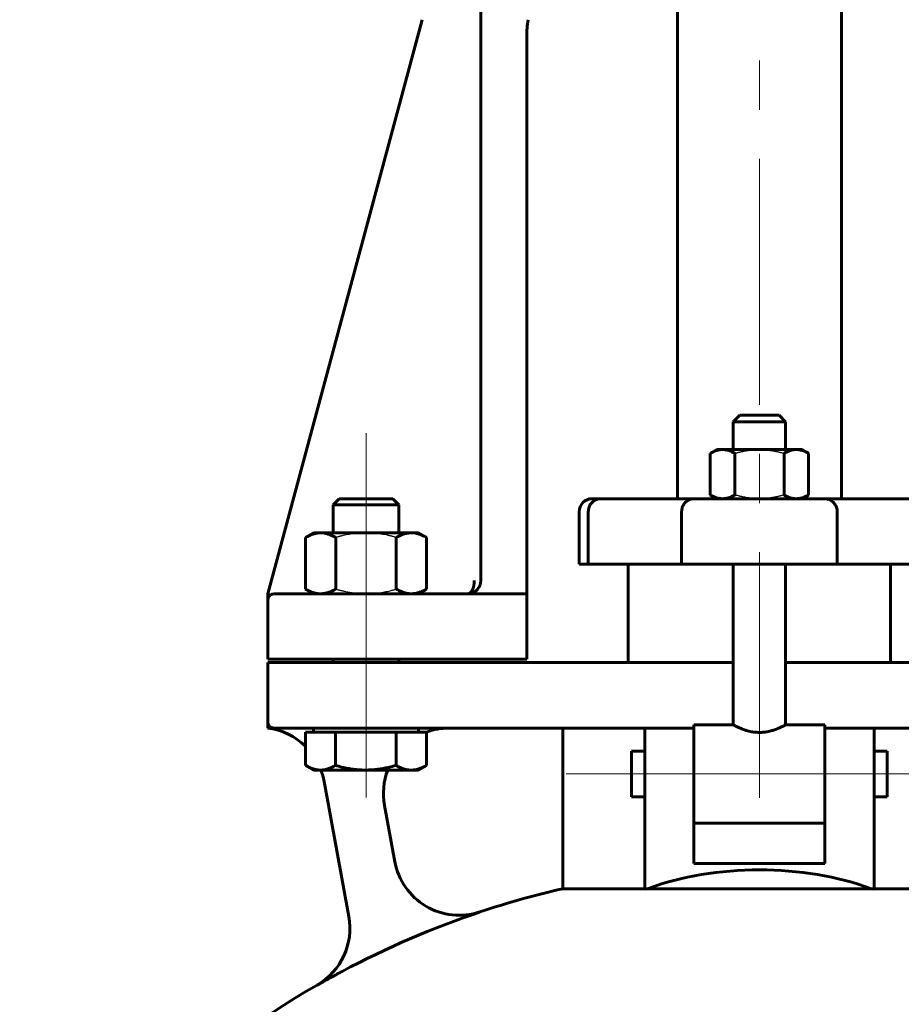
# Model space of a CAD drawing. Header units: millimetres. Extents: x 0 to 594, y -3 to 420.
# Tile 8 of 26: x 186 to 213, y 281 to 311. Entities that reach past the tile are written whole.
import ezdxf

# ---------------------------------------------------------------- set-up
doc = ezdxf.new("R2010")
doc.units = ezdxf.units.MM
for name, pattern in [('K5LT-1', [0]), ('K5LT_AXLED', [12, 7.5, -1.5, 1.5, -1.5]), ('K5LT_BASIC', [0])]:
    doc.linetypes.add(name, pattern=pattern)
doc.layers.add('Системный слой (1)', color=251, linetype='Continuous', true_color=0x6c6c6c)

# ---------------------------------------------------------------- blocks, each defined once
blk = doc.blocks.new('U1')
at = {"layer": 'Системный слой (1)', "color": 143, "linetype": 'K5LT_BASIC', "lineweight": 60, "true_color": 0x33acca}
for p, q in [((212.261, 288.502), (212.261, 287.802)), ((212.261, 287.802), (212.261, 287.102))]:
    blk.add_line(p, q, dxfattribs=at)
blk = doc.blocks.new('U5')
at = {"layer": 'Системный слой (1)', "color": 143, "linetype": 'K5LT_BASIC', "lineweight": 60, "true_color": 0x33acca}
for p, q in [((199.463, 293.302), (195.361, 293.302)), ((201.263, 293.302), (199.463, 293.302))]:
    blk.add_line(p, q, dxfattribs=at)
blk = doc.blocks.new('U6')
at = {"layer": 'Системный слой (1)', "color": 143, "linetype": 'K5LT_BASIC', "lineweight": 60, "true_color": 0x33acca}
for p, q in [((208.361, 298.752), (207.761, 298.752)), ((208.961, 298.752), (208.361, 298.752))]:
    blk.add_line(p, q, dxfattribs=at)
blk = doc.blocks.new('U7')
at = {"layer": 'Системный слой (1)', "color": 143, "linetype": 'K5LT_BASIC', "lineweight": 60, "true_color": 0x33acca}
for start, end in [(90.0002, 156.4581), (164.2867, 171.4488)]:
    blk.add_arc((193.561, 293.102), 0.2, start, end, dxfattribs=at)
blk = doc.blocks.new('U13')
at = {"layer": 'Системный слой (1)', "color": 143, "linetype": 'K5LT_BASIC', "lineweight": 60, "true_color": 0x33acca}
for p, q in [((204.461, 287.802), (204.461, 288.502)), ((204.461, 287.102), (204.461, 287.802))]:
    blk.add_line(p, q, dxfattribs=at)
blk = doc.blocks.new('U16')
at = {"layer": 'Системный слой (1)', "color": 143, "linetype": 'K5LT_BASIC', "lineweight": 60, "true_color": 0x33acca}
for start, end in [(102.8395, 108.4097), (119.982, 146.6923)]:
    blk.add_arc((208.361, 257.975), 27, start, end, dxfattribs=at)
blk = doc.blocks.new('U18')
at = {"layer": 'Системный слой (1)', "color": 143, "linetype": 'K5LT_BASIC', "lineweight": 60, "true_color": 0x33acca}
for p, q in [((207.561, 289.302), (206.361, 289.302)), ((210.361, 289.302), (209.161, 289.302))]:
    blk.add_line(p, q, dxfattribs=at)
blk = doc.blocks.new('U19')
at = {"layer": 'Системный слой (1)', "color": 143, "linetype": 'K5LT_BASIC', "lineweight": 60, "true_color": 0x33acca}
for start, end in [(45.6545, 82.9505), (10.3559, 20.636)]:
    blk.add_arc((193.115, 287.217), 2, start, end, dxfattribs=at)
blk = doc.blocks.new('U22')
at = {"layer": 'Системный слой (1)', "color": 143, "linetype": 'K5LT_BASIC', "lineweight": 60, "true_color": 0x33acca}
for start, end in [(90, 109.9501), (158.9004, 190.3559)]:
    blk.add_arc((198.89, 287.202), 2, start, end, dxfattribs=at)
blk = doc.blocks.new('U27')
at = {"layer": 'Системный слой (1)', "color": 143, "linetype": 'K5LT_BASIC', "lineweight": 60, "true_color": 0x33acca}
for p, q in [((207.561, 291.202), (203.361, 291.202)), ((213.361, 291.202), (209.161, 291.202))]:
    blk.add_line(p, q, dxfattribs=at)
blk = doc.blocks.new('U28')
at = {"layer": 'Системный слой (1)', "color": 143, "linetype": 'K5LT_BASIC', "lineweight": 60, "true_color": 0x33acca}
for p, q in [((194.513, 288.065), (194.52, 288.061)), ((194.52, 288.061), (194.678, 287.983)), ((194.678, 287.983), (194.826, 287.937)), ((194.826, 287.937), (194.97, 287.922))]:
    blk.add_line(p, q, dxfattribs=at)

msp = doc.modelspace()

# ---------------------------------------------------------------- linework, layer by layer
at = {"layer": 'Системный слой (1)', "color": 30, "linetype": 'K5LT_AXLED', "lineweight": 18, "true_color": 0xff8000}
for p, q in [((208.3609, 287.0709), (208.3609, 359.9844)), ((196.3609, 293.162), (196.3609, 298.202)), ((196.3609, 289.202), (196.3609, 293.302)), ((196.3609, 287.082), (196.3609, 291.202)), ((202.4609, 287.802), (206.8609, 287.802)), ((204.3609, 287.802), (212.3609, 287.802)), ((209.8609, 287.802), (214.2609, 287.802))]:
    msp.add_line(p, q, dxfattribs=at)
at = {"layer": 'Системный слой (1)', "color": 143, "linetype": 'K5LT_BASIC', "lineweight": 60, "true_color": 0x33acca}
for p, q in [((205.8609, 296.202), (205.8609, 357.9844)), ((210.8609, 296.202), (210.8609, 357.9844)), ((199.8633, 356.9106), (199.8633, 293.702)), ((198.0749, 310.8207), (193.3609, 293.302)), ((201.2633, 293.302), (201.2633, 310.302)), ((207.7609, 298.752), (207.5609, 298.552)), ((208.9609, 298.752), (209.1609, 298.552)), ((207.5609, 298.552), (208.3609, 298.552)), ((207.5609, 297.702), (207.5609, 298.552)), ((208.3609, 298.552), (209.1609, 298.552)), ((209.1609, 297.702), (209.1609, 298.552)), ((207.0609, 297.702), (206.8598, 297.5859)), ((206.8598, 297.5859), (206.8598, 296.3181)), ((207.2351, 297.702), (207.0609, 297.702)), ((208.3609, 297.702), (207.2351, 297.702)), ((207.6103, 297.5859), (207.6103, 296.3181)), ((209.4867, 297.702), (208.3609, 297.702)), ((209.1115, 297.5859), (209.1115, 296.3181)), ((209.6609, 297.702), (209.4867, 297.702)), ((209.6609, 297.702), (209.862, 297.5859)), ((209.862, 297.5859), (209.862, 296.3181)), ((207.0609, 296.202), (206.8598, 296.3181)), ((209.6609, 296.202), (209.862, 296.3181)), ((195.5449, 296.202), (195.3609, 296.018)), ((195.3609, 296.018), (196.8557, 296.018)), ((195.3609, 295.162), (195.3609, 296.018)), ((197.1769, 296.202), (195.5449, 296.202)), ((196.8557, 296.018), (197.3609, 296.018)), ((197.1769, 296.202), (197.3609, 296.018)), ((197.3609, 295.162), (197.3609, 296.018)), ((203.5182, 296.202), (203.2609, 296.202)), ((206.3654, 296.202), (203.5182, 296.202)), ((210.3564, 296.202), (206.3654, 296.202)), ((213.2036, 296.202), (210.3564, 296.202)), ((202.8609, 294.202), (202.8609, 295.802)), ((203.1411, 294.202), (203.1411, 295.802)), ((205.9883, 294.202), (205.9883, 295.802)), ((210.7335, 294.202), (210.7335, 295.802)), ((194.7609, 295.162), (194.5134, 295.0191)), ((194.7609, 295.162), (194.9753, 295.162)), ((194.9753, 295.162), (196.3609, 295.162)), ((196.3609, 295.162), (197.7465, 295.162)), ((197.7465, 295.162), (197.9609, 295.162)), ((197.9609, 295.162), (198.2084, 295.0191)), ((194.5134, 295.0191), (194.5134, 293.4449)), ((195.4371, 295.0191), (195.4371, 293.4449)), ((197.2847, 295.0191), (197.2847, 293.4449)), ((198.2084, 295.0191), (198.2084, 293.4449)), ((202.8609, 294.202), (203.1411, 294.202)), ((203.1411, 294.202), (205.9883, 294.202)), ((204.3609, 291.202), (204.3609, 294.202)), ((205.9883, 294.202), (210.7335, 294.202)), ((207.5609, 289.302), (207.5609, 294.202)), ((209.1609, 289.302), (209.1609, 294.202)), ((210.7335, 294.202), (213.5807, 294.202)), ((212.3609, 291.202), (212.3609, 294.202)), ((193.3609, 293.302), (193.3609, 293.2375)), ((195.3609, 293.302), (193.5609, 293.302)), ((194.7609, 293.302), (193.6756, 293.302)), ((194.7609, 293.302), (194.5134, 293.4449)), ((197.9609, 293.302), (198.2084, 293.4449)), ((201.2633, 293.102), (201.2633, 293.302)), ((193.3609, 293.2375), (193.3609, 293.102)), ((193.3609, 291.302), (193.3609, 293.102)), ((201.2633, 291.302), (201.2633, 293.102)), ((193.3609, 291.302), (195.3609, 291.302)), ((195.3609, 291.202), (193.3609, 291.202)), ((193.3609, 291.202), (193.3609, 289.402)), ((195.3609, 291.302), (201.2633, 291.302)), ((195.3609, 291.202), (195.3609, 291.302)), ((201.17, 291.202), (195.3609, 291.202)), ((197.3609, 291.202), (197.3609, 291.302)), ((201.3692, 291.202), (201.17, 291.202)), ((203.3609, 291.202), (201.3692, 291.202)), ((193.3609, 289.402), (193.3609, 289.202)), ((193.5609, 289.202), (195.3609, 289.202)), ((194.5134, 289.082), (194.9705, 289.082)), ((194.5134, 289.082), (194.5134, 288.0649)), ((194.7609, 289.082), (194.7609, 289.202)), ((194.9705, 289.082), (195.4276, 289.082)), ((195.3609, 289.202), (201.17, 289.202)), ((195.4276, 289.082), (196.3513, 289.082)), ((195.4276, 289.082), (195.4276, 288.0649)), ((196.3513, 289.082), (197.275, 289.082)), ((197.275, 289.082), (197.7417, 289.082)), ((197.275, 289.082), (197.275, 288.0649)), ((197.7417, 289.082), (198.2084, 289.082)), ((197.9609, 289.082), (197.9609, 289.202)), ((198.2084, 289.082), (198.2084, 288.0649)), ((201.17, 289.202), (203.3609, 289.202)), ((202.3609, 284.3003), (202.3609, 289.202)), ((203.3609, 289.202), (204.8609, 289.202)), ((204.8609, 286.5706), (204.8609, 289.202)), ((204.8609, 289.202), (206.3609, 289.202)), ((206.3609, 289.302), (206.3609, 286.3144)), ((210.3609, 286.3144), (210.3609, 289.302)), ((210.3609, 289.202), (211.8609, 289.202)), ((211.8609, 289.202), (213.3609, 289.202)), ((211.8609, 289.202), (211.8609, 286.5706)), ((204.4609, 288.502), (204.8609, 288.502)), ((211.8609, 288.502), (212.2609, 288.502)), ((194.7609, 287.922), (194.5195, 288.0614)), ((194.9705, 287.922), (194.7609, 287.922)), ((196.3513, 287.922), (194.9705, 287.922)), ((197.7417, 287.922), (196.3513, 287.922)), ((197.9609, 287.922), (197.7417, 287.922)), ((197.9609, 287.922), (198.2023, 288.0614)), ((198.2084, 288.0649), (198.2022, 288.0613)), ((195.0829, 287.5767), (195.837, 283.4497)), ((204.4609, 287.102), (204.8609, 287.102)), ((211.8609, 287.102), (212.2609, 287.102)), ((197.2365, 285.1233), (196.9223, 286.8425)), ((204.8609, 284.2914), (204.8609, 286.5706)), ((211.8609, 286.5706), (211.8609, 284.2914)), ((206.3609, 285.069), (206.3609, 286.3144)), ((210.3609, 286.302), (206.3609, 286.302)), ((210.3609, 286.3144), (210.3609, 285.069)), ((210.3609, 285.069), (206.3609, 285.069)), ((204.8609, 284.3003), (202.3609, 284.3003)), ((211.7702, 284.3003), (204.9516, 284.3003)), ((214.3609, 284.3003), (211.8609, 284.3003)), ((194.8682, 281.3623), (194.8691, 281.3574))]:
    msp.add_line(p, q, dxfattribs=at)
for centre, radius, start, end in [((204.2633, 310.302), 3, 170.04302, 180), ((203.2609, 295.802), 0.4, 90, 180), ((199.4633, 293.702), 0.4, 270, 0), ((199.4633, 293.702), 0.4, 270, 0), ((193.5609, 293.102), 0.2, 90, 180), ((193.5609, 289.402), 0.2, 180, 270), ((199.2024, 285.4912), 2, 190.3559, 288.40974), ((193.8688, 283.0946), 2, 299.98201, 10.3559), ((208.3609, 257.9754), 26.9909, 108.41247, 118.12828)]:
    msp.add_arc(centre, radius, start, end, dxfattribs=at)
for centre, major_axis, ratio, start_param, end_param in [((208.3609, 281.6298), (-6, 0), 0.5408702, 4.1080525, 5.3167254), ((208.3609, 276.2761), (-17.2077, 0), 0.4757414, -1.3713506, -1.36597), ((208.3609, 276.2761), (-17.2077, 0), 0.4757414, 4.5075626, 4.5129432)]:
    msp.add_ellipse(centre, major_axis=major_axis, ratio=ratio, start_param=start_param, end_param=end_param, dxfattribs=at)
for points, knots in [([(206.8598, 297.5859), (206.8928, 297.605), (206.9487, 297.634), (207.026, 297.6653), (207.0862, 297.6835), (207.1395, 297.6946), (207.187, 297.7006), (207.2189, 297.702), (207.2351, 297.702)], [0, 0, 0, 0, 2.2096925, 3.8076872, 5.42312, 6.5508409, 7.7387838, 9, 9, 9, 9]), ([(207.2351, 297.702), (207.2522, 297.702), (207.2857, 297.7005), (207.3354, 297.6938), (207.3902, 297.6818), (207.4505, 297.663), (207.5257, 297.6318), (207.5792, 297.6039), (207.6103, 297.5859)], [0, 0, 0, 0, 1.3358254, 2.5816854, 3.7426387, 5.3663643, 6.9201154, 9, 9, 9, 9]), ([(209.1115, 297.5859), (209.1445, 297.605), (209.2004, 297.634), (209.2777, 297.6653), (209.3379, 297.6835), (209.3912, 297.6946), (209.4387, 297.7006), (209.4705, 297.702), (209.4867, 297.702)], [0, 0, 0, 0, 2.2096925, 3.8076872, 5.42312, 6.5508409, 7.7387838, 9, 9, 9, 9]), ([(209.4867, 297.702), (209.5039, 297.702), (209.5374, 297.7005), (209.5871, 297.6938), (209.6418, 297.6818), (209.7022, 297.663), (209.7773, 297.6318), (209.8308, 297.6039), (209.862, 297.5859)], [0, 0, 0, 0, 1.3358254, 2.5816854, 3.7426387, 5.3663643, 6.9201154, 9, 9, 9, 9]), ([(207.2351, 296.202), (207.2179, 296.202), (207.1844, 296.2035), (207.1347, 296.2102), (207.08, 296.2222), (207.0196, 296.241), (206.9445, 296.2722), (206.8909, 296.3001), (206.8598, 296.3181)], [0, 0, 0, 0, 1.3358254, 2.5816854, 3.7426387, 5.3663643, 6.9201154, 9, 9, 9, 9]), ([(207.6103, 296.3181), (207.5773, 296.299), (207.5214, 296.27), (207.4441, 296.2387), (207.3839, 296.2206), (207.3306, 296.2095), (207.2831, 296.2034), (207.2513, 296.202), (207.2351, 296.202)], [0, 0, 0, 0, 2.2096925, 3.8076872, 5.42312, 6.5508409, 7.7387838, 9, 9, 9, 9]), ([(209.4867, 296.202), (209.4696, 296.202), (209.4361, 296.2035), (209.3864, 296.2102), (209.3316, 296.2222), (209.2713, 296.241), (209.1961, 296.2722), (209.1426, 296.3001), (209.1115, 296.3181)], [0, 0, 0, 0, 1.3358254, 2.5816854, 3.7426387, 5.3663643, 6.9201154, 9, 9, 9, 9]), ([(209.862, 296.3181), (209.829, 296.299), (209.773, 296.27), (209.6958, 296.2387), (209.6356, 296.2206), (209.5823, 296.2095), (209.5348, 296.2034), (209.5029, 296.202), (209.4867, 296.202)], [0, 0, 0, 0, 2.2096925, 3.8076872, 5.42312, 6.5508409, 7.7387838, 9, 9, 9, 9]), ([(203.5182, 296.202), (203.4952, 296.202), (203.4545, 296.1981), (203.3988, 296.1827), (203.3426, 296.1582), (203.2904, 296.1235), (203.2404, 296.0752), (203.2062, 296.0292), (203.1858, 295.9916), (203.1716, 295.9606), (203.1582, 295.9247), (203.1447, 295.8686), (203.1411, 295.826), (203.1411, 295.802)], [0, 0, 0, 0, 1.6306164, 2.887087, 4.069994, 5.9283431, 7.238446, 8.8430676, 9.8353692, 10.1343539, 11.1484149, 12.402487, 14, 14, 14, 14]), ([(206.3654, 296.202), (206.342, 296.202), (206.3029, 296.1981), (206.2498, 296.1838), (206.2071, 296.1661), (206.1594, 296.139), (206.112, 296.1012), (206.0725, 296.056), (206.0419, 296.0098), (206.018, 295.9617), (205.9982, 295.9009), (205.9896, 295.8471), (205.9883, 295.8127), (205.9883, 295.802)], [0, 0, 0, 0, 1.6636168, 2.7680108, 3.8802426, 4.9022034, 6.5994161, 8.072045, 9.0020144, 10.3700244, 11.69622, 13.2871956, 14, 14, 14, 14]), ([(210.3564, 296.202), (210.3798, 296.202), (210.4189, 296.1981), (210.472, 296.1838), (210.5147, 296.1661), (210.5624, 296.139), (210.6098, 296.1012), (210.6493, 296.056), (210.6799, 296.0098), (210.7038, 295.9617), (210.7236, 295.9009), (210.7322, 295.8471), (210.7335, 295.8127), (210.7335, 295.802)], [0, 0, 0, 0, 1.6636168, 2.7680108, 3.8802426, 4.9022034, 6.5994161, 8.072045, 9.0020144, 10.3700244, 11.69622, 13.2871956, 14, 14, 14, 14]), ([(194.9753, 295.162), (194.9542, 295.162), (194.9131, 295.1602), (194.852, 295.1519), (194.7936, 295.1392), (194.7284, 295.12), (194.6549, 295.092), (194.5802, 295.0564), (194.5327, 295.0303), (194.5134, 295.0191)], [0, 0, 0, 0, 1.4810033, 2.8626717, 4.1512844, 5.363168, 7.1127658, 8.8326823, 10, 10, 10, 10]), ([(195.4371, 295.0191), (195.4029, 295.0389), (195.3383, 295.073), (195.2493, 295.1108), (195.1701, 295.1363), (195.0944, 295.1531), (195.0307, 295.1607), (194.9899, 295.162), (194.9753, 295.162)], [0, 0, 0, 0, 1.8056861, 3.5183883, 5.1040191, 6.5175992, 8.1093693, 9, 9, 9, 9]), ([(197.7465, 295.162), (197.7255, 295.162), (197.6844, 295.1602), (197.6232, 295.1519), (197.5648, 295.1392), (197.4997, 295.12), (197.4262, 295.092), (197.3515, 295.0564), (197.304, 295.0303), (197.2847, 295.0191)], [0, 0, 0, 0, 1.4810033, 2.8626717, 4.1512844, 5.363168, 7.1127658, 8.8326823, 10, 10, 10, 10]), ([(198.2084, 295.0191), (198.1741, 295.0389), (198.1096, 295.073), (198.0206, 295.1108), (197.9413, 295.1363), (197.8657, 295.1531), (197.802, 295.1607), (197.7612, 295.162), (197.7465, 295.162)], [0, 0, 0, 0, 1.8056861, 3.5183883, 5.1040191, 6.5175992, 8.1093693, 9, 9, 9, 9]), ([(199.6633, 293.702), (199.6632, 293.6932), (199.663, 293.6792), (199.6622, 293.6593), (199.6606, 293.6348), (199.658, 293.6088), (199.6543, 293.5828), (199.6511, 293.5643), (199.647, 293.5435), (199.6419, 293.5216), (199.6355, 293.4983), (199.6288, 293.4771), (199.621, 293.4556), (199.6127, 293.4357), (199.6039, 293.4172), (199.595, 293.4008), (199.5854, 293.3851), (199.5752, 293.3705), (199.5646, 293.3571), (199.5543, 293.346), (199.5445, 293.3367), (199.5353, 293.329), (199.5259, 293.3223), (199.5166, 293.3166), (199.5075, 293.312), (199.4965, 293.3074), (199.4818, 293.3032), (199.4699, 293.302), (199.4633, 293.302)], [0, 0, 0, 0, 1.2247364, 1.9334491, 2.771087, 4.639996, 5.6066435, 6.5088898, 7.3466056, 8.6998946, 9.8600752, 11.0200647, 12.1800348, 13.5334069, 14.6073204, 15.7244598, 16.8844261, 18.0444739, 19.2044097, 20.3644609, 21.2773583, 22.201154, 23.1248248, 24.0376793, 24.8969559, 25.7130654, 27.1634072, 29, 29, 29, 29]), ([(199.8143, 293.5107), (199.8159, 293.5136), (199.8174, 293.5164), (199.8217, 293.5248), (199.8243, 293.5303), (199.8294, 293.5414), (199.8318, 293.5471), (199.8352, 293.5554), (199.8362, 293.558), (199.8377, 293.562), (199.8383, 293.5635), (199.8394, 293.5666), (199.84, 293.5682), (199.8414, 293.5723), (199.8423, 293.5748), (199.8431, 293.5772)], [0.6419555, 0.6419555, 0.6419555, 0.6419555, 1.9258666, 1.9258666, 4.3258666, 4.3258666, 6.7258666, 6.7258666, 7.8127505, 7.8127505, 8.4099462, 8.4099462, 9.0924328, 9.0924328, 10.0927711, 10.0927711, 10.0927711, 10.0927711]), ([(199.8176, 293.5169), (199.8192, 293.5199), (199.8207, 293.523), (199.8249, 293.5314), (199.8274, 293.5368), (199.8321, 293.5478), (199.8344, 293.5534), (199.8372, 293.5607), (199.8379, 293.5625), (199.8391, 293.5657), (199.8396, 293.5672), (199.8412, 293.5715), (199.8422, 293.5745), (199.8435, 293.5784), (199.8438, 293.5794), (199.8441, 293.5804)], [0.6956175, 0.6956175, 0.6956175, 0.6956175, 2.0868526, 2.0868526, 4.4868526, 4.4868526, 6.8868526, 6.8868526, 7.6454564, 7.6454564, 8.2582543, 8.2582543, 9.48385, 9.48385, 9.9030464, 9.9030464, 9.9030464, 9.9030464]), ([(194.5134, 293.4449), (194.5476, 293.4251), (194.6122, 293.391), (194.7012, 293.3532), (194.7804, 293.3278), (194.8561, 293.3109), (194.9198, 293.3033), (194.9606, 293.302), (194.9753, 293.302)], [0, 0, 0, 0, 1.8056861, 3.5183883, 5.1040191, 6.5175992, 8.1093693, 9, 9, 9, 9]), ([(194.9753, 293.302), (194.9963, 293.302), (195.0374, 293.3039), (195.0986, 293.3121), (195.157, 293.3248), (195.2221, 293.344), (195.2956, 293.372), (195.3703, 293.4076), (195.4178, 293.4337), (195.4371, 293.4449)], [0, 0, 0, 0, 1.4810033, 2.8626717, 4.1512844, 5.363168, 7.1127658, 8.8326823, 10, 10, 10, 10]), ([(197.2847, 293.4449), (197.3189, 293.4251), (197.3835, 293.391), (197.4725, 293.3532), (197.5517, 293.3278), (197.6274, 293.3109), (197.6911, 293.3033), (197.7319, 293.302), (197.7465, 293.302)], [0, 0, 0, 0, 1.8056861, 3.5183883, 5.1040191, 6.5175992, 8.1093693, 9, 9, 9, 9]), ([(197.7465, 293.302), (197.7676, 293.302), (197.8087, 293.3039), (197.8698, 293.3121), (197.9282, 293.3248), (197.9934, 293.344), (198.0669, 293.372), (198.1415, 293.4076), (198.189, 293.4337), (198.2084, 293.4449)], [0, 0, 0, 0, 1.4810033, 2.8626717, 4.1512844, 5.363168, 7.1127658, 8.8326823, 10, 10, 10, 10]), ([(199.4633, 293.302), (199.4681, 293.3021), (199.4729, 293.3021), (199.4863, 293.3026), (199.4948, 293.3032), (199.5118, 293.305), (199.5203, 293.3061), (199.5374, 293.3091), (199.5461, 293.3108), (199.5747, 293.3177), (199.5945, 293.3241), (199.6322, 293.3396), (199.6501, 293.3486), (199.6837, 293.3685), (199.6994, 293.3793), (199.7221, 293.3974), (199.7296, 293.4039), (199.7387, 293.4124), (199.7406, 293.4142), (199.7441, 293.4176), (199.7457, 293.4192), (199.7506, 293.424), (199.7537, 293.4273), (199.7584, 293.4323), (199.7599, 293.4339), (199.7614, 293.4356)], [0.0001117, 0.0001117, 0.0001117, 0.0001117, 0.8278289, 0.8278289, 2.2765296, 2.2765296, 3.7085521, 3.7085521, 5.1739309, 5.1739309, 8.5431213, 8.5431213, 11.6850958, 11.6850958, 14.6271237, 14.6271237, 16.1415775, 16.1415775, 16.5353442, 16.5353442, 16.8827487, 16.8827487, 17.5775575, 17.5775575, 17.9151947, 17.9151947, 17.9151947, 17.9151947]), ([(199.4633, 293.302), (199.4682, 293.3021), (199.4732, 293.3021), (199.4868, 293.3026), (199.4956, 293.3033), (199.5088, 293.3047), (199.5133, 293.3051), (199.5309, 293.3082), (199.5439, 293.3103), (199.5769, 293.3184), (199.5967, 293.3249), (199.6343, 293.3406), (199.6521, 293.3496), (199.6855, 293.3697), (199.7012, 293.3806), (199.7233, 293.3985), (199.7303, 293.4046), (199.7389, 293.4126), (199.7408, 293.4144), (199.7443, 293.4178), (199.7459, 293.4194), (199.7494, 293.4229), (199.7513, 293.4248), (199.7532, 293.4268)], [0.0001115, 0.0001115, 0.0001115, 0.0001115, 0.8284416, 0.8284416, 2.2782143, 2.2782143, 3.02188, 3.02188, 5.1777599, 5.1777599, 8.4624033, 8.4624033, 11.5279577, 11.5279577, 14.4012101, 14.4012101, 15.785466, 15.785466, 16.1700623, 16.1700623, 16.5093733, 16.5093733, 16.9095865, 16.9095865, 16.9095865, 16.9095865]), ([(209.1609, 289.302), (209.1609, 289.302), (209.1585, 289.3007), (209.1486, 289.2955), (209.1333, 289.2875), (209.1142, 289.2776), (209.0911, 289.2659), (209.0677, 289.2544), (209.0409, 289.2415), (209.0111, 289.2277), (208.9788, 289.2132), (208.9439, 289.1983), (208.9033, 289.1818), (208.8563, 289.1638), (208.7973, 289.1434), (208.738, 289.1253), (208.6703, 289.1074), (208.6029, 289.0931), (208.5314, 289.0818), (208.4672, 289.0747), (208.4048, 289.0712), (208.3553, 289.0706), (208.3061, 289.0717), (208.251, 289.075), (208.186, 289.0823), (208.113, 289.0941), (208.0376, 289.1106), (207.967, 289.1302), (207.9008, 289.1513), (207.8491, 289.1699), (207.801, 289.1888), (207.773, 289.2004), (207.7397, 289.2147), (207.7039, 289.2307), (207.6612, 289.2509), (207.6195, 289.2714), (207.5901, 289.2866), (207.57, 289.2971), (207.5622, 289.3013), (207.5609, 289.302), (207.5609, 289.302)], [0, 0, 0, 0, 1.3525384, 2.3671497, 3.3765936, 4.6953003, 5.3399233, 6.2976214, 7.2628484, 7.9264343, 8.9368617, 9.9355424, 10.5912108, 11.8553594, 13.0726268, 14.2025289, 15.2072083, 16.6984036, 17.652283, 18.765573, 19.8432994, 20.7091065, 21.224227, 22.2856276, 23.4068315, 24.4111512, 25.9189615, 27.2811679, 28.2440797, 29.7542171, 30.5343686, 31.5719059, 31.8265021, 33.0991176, 34.4781651, 35.7430386, 37.6355729, 38.7636505, 40.242411, 41, 41, 41, 41]), ([(194.9705, 287.922), (194.9913, 287.922), (195.032, 287.9238), (195.0925, 287.9321), (195.1503, 287.9448), (195.2148, 287.964), (195.2875, 287.992), (195.3614, 288.0276), (195.4084, 288.0537), (195.4276, 288.0649)], [0, 0, 0, 0, 1.4810033, 2.8626717, 4.1512844, 5.363168, 7.1127658, 8.8326823, 10, 10, 10, 10]), ([(195.4276, 288.0649), (195.4961, 288.0451), (195.6253, 288.011), (195.8032, 287.9732), (195.9617, 287.9477), (196.113, 287.9309), (196.2404, 287.9233), (196.3219, 287.922), (196.3513, 287.922)], [0, 0, 0, 0, 1.8056861, 3.5183883, 5.1040191, 6.5175992, 8.1093693, 9, 9, 9, 9]), ([(196.3513, 287.922), (196.3934, 287.922), (196.4757, 287.9238), (196.5979, 287.9321), (196.7147, 287.9448), (196.8451, 287.964), (196.992, 287.992), (197.1413, 288.0276), (197.2363, 288.0537), (197.275, 288.0649)], [0, 0, 0, 0, 1.4810033, 2.8626717, 4.1512844, 5.363168, 7.1127658, 8.8326823, 10, 10, 10, 10]), ([(197.275, 288.0649), (197.3097, 288.0451), (197.3749, 288.011), (197.4648, 287.9732), (197.5449, 287.9477), (197.6213, 287.9309), (197.6857, 287.9233), (197.7269, 287.922), (197.7417, 287.922)], [0, 0, 0, 0, 1.8056861, 3.5183883, 5.1040191, 6.5175992, 8.1093693, 9, 9, 9, 9]), ([(197.7417, 287.922), (197.763, 287.922), (197.8045, 287.9238), (197.8663, 287.9321), (197.9253, 287.9448), (197.9912, 287.964), (198.0654, 287.992), (198.1408, 288.0276), (198.1888, 288.0537), (198.2084, 288.0649)], [0, 0, 0, 0, 1.4810033, 2.8626717, 4.1512844, 5.363168, 7.1127658, 8.8326823, 10, 10, 10, 10]), ([(195.6361, 281.7785), (195.6134, 281.7661), (195.5826, 281.7497), (195.5438, 281.729), (195.5194, 281.716), (195.4854, 281.6978), (195.4504, 281.6789), (195.4146, 281.6595), (195.3868, 281.6445), (195.3584, 281.6292), (195.3298, 281.6136), (195.3008, 281.5978), (195.2717, 281.582), (195.2426, 281.5661), (195.2136, 281.5502), (195.1853, 281.5345), (195.1321, 281.5052), (195.074, 281.4728), (195.0129, 281.4386), (194.9787, 281.4194), (194.9298, 281.3918), (194.8957, 281.3725), (194.8691, 281.3574)], [0, 0, 0, 0, 1.9215983, 2.5885876, 3.2651168, 3.9725543, 5.461984, 6.2325826, 7.0273437, 7.8351891, 8.6624857, 9.495386, 10.3371429, 11.1849153, 12.0327789, 12.8723271, 13.6827939, 16.7388112, 18.126837, 19.4319175, 20.0535106, 23, 23, 23, 23])]:
    msp.add_open_spline(points, degree=3, knots=knots, dxfattribs=at)
at = {"layer": 'Системный слой (1)', "color": 7, "linetype": 'K5LT-1'}
for points, knots in [([(207.6103, 297.5859), (207.6244, 297.59), (207.6528, 297.598), (207.6956, 297.6095), (207.7373, 297.6202), (207.7782, 297.6302), (207.8186, 297.6394), (207.8585, 297.648), (207.8979, 297.6559), (207.9384, 297.6635), (207.9801, 297.6706), (208.023, 297.6772), (208.0654, 297.683), (208.1149, 297.6889), (208.1712, 297.6943), (208.2343, 297.6987), (208.287, 297.701), (208.3291, 297.7019), (208.3503, 297.702), (208.3609, 297.702)], [0, 0, 0, 0, 0.01978141, 0.03956283, 0.05934424, 0.07912566, 0.09890707, 0.11868849, 0.1384699, 0.15825131, 0.18040459, 0.20255787, 0.22471115, 0.24686442, 0.28032615, 0.31378787, 0.34724959, 0.36398046, 0.38071132, 0.38071132, 0.38071132, 0.38071132]), ([(208.3609, 297.702), (208.3746, 297.702), (208.4018, 297.7018), (208.4424, 297.7007), (208.4829, 297.6988), (208.5235, 297.6963), (208.5642, 297.693), (208.6185, 297.6877), (208.6725, 297.681), (208.7264, 297.673), (208.7659, 297.6665), (208.8058, 297.6594), (208.8454, 297.6517), (208.8846, 297.6435), (208.9235, 297.6348), (208.9629, 297.6255), (209.0072, 297.6145), (209.0565, 297.6015), (209.093, 297.5912), (209.1115, 297.5859)], [0.38071132, 0.38071132, 0.38071132, 0.38071132, 0.40221532, 0.42371932, 0.44522333, 0.46672733, 0.48823133, 0.50973533, 0.55274334, 0.57309388, 0.59344441, 0.61379495, 0.63414549, 0.65332754, 0.6725096, 0.69169166, 0.71087372, 0.73614818, 0.76142263, 0.76142263, 0.76142263, 0.76142263]), ([(208.3609, 296.202), (208.3472, 296.202), (208.32, 296.2023), (208.2794, 296.2034), (208.2389, 296.2052), (208.1983, 296.2077), (208.1576, 296.211), (208.1033, 296.2163), (208.0493, 296.223), (207.9954, 296.231), (207.9559, 296.2375), (207.916, 296.2446), (207.8764, 296.2523), (207.8372, 296.2605), (207.7983, 296.2692), (207.7589, 296.2785), (207.7146, 296.2895), (207.6653, 296.3025), (207.6288, 296.3128), (207.6103, 296.3181)], [0.38071132, 0.38071132, 0.38071132, 0.38071132, 0.40221532, 0.42371932, 0.44522333, 0.46672733, 0.48823133, 0.50973533, 0.55274334, 0.57309388, 0.59344441, 0.61379495, 0.63414549, 0.65332754, 0.6725096, 0.69169166, 0.71087372, 0.73614818, 0.76142263, 0.76142263, 0.76142263, 0.76142263]), ([(209.1115, 296.3181), (209.0974, 296.3141), (209.0689, 296.306), (209.0262, 296.2945), (208.9845, 296.2838), (208.9436, 296.2739), (208.9032, 296.2646), (208.8633, 296.256), (208.8239, 296.2481), (208.7834, 296.2405), (208.7417, 296.2334), (208.6988, 296.2268), (208.6564, 296.221), (208.6069, 296.2151), (208.5506, 296.2097), (208.4875, 296.2053), (208.4348, 296.203), (208.3926, 296.2022), (208.3715, 296.202), (208.3609, 296.202)], [0, 0, 0, 0, 0.01978141, 0.03956283, 0.05934424, 0.07912566, 0.09890707, 0.11868849, 0.1384699, 0.15825131, 0.18040459, 0.20255787, 0.22471115, 0.24686442, 0.28032615, 0.31378787, 0.34724959, 0.36398046, 0.38071132, 0.38071132, 0.38071132, 0.38071132]), ([(196.3609, 295.162), (196.3441, 295.162), (196.3106, 295.1617), (196.261, 295.1604), (196.2197, 295.1585), (196.1867, 295.1566), (196.1551, 295.1545), (196.1168, 295.1514), (196.0717, 295.1472), (196.0264, 295.1422), (195.9657, 295.1345), (195.8892, 295.1232), (195.7988, 295.1071), (195.7096, 295.0888), (195.6213, 295.0684), (195.546, 295.0493), (195.4841, 295.0325), (195.4529, 295.0236), (195.4371, 295.0191)], [0.46856778, 0.46856778, 0.46856778, 0.46856778, 0.49489262, 0.52121747, 0.54754232, 0.56070474, 0.57386717, 0.59768137, 0.62149557, 0.64530977, 0.66912398, 0.71675238, 0.76438079, 0.80756948, 0.85075817, 0.89394686, 0.9155412, 0.93713555, 0.93713555, 0.93713555, 0.93713555]), ([(197.2847, 295.0191), (197.2694, 295.0235), (197.2387, 295.0322), (197.1924, 295.0448), (197.1472, 295.0566), (197.1027, 295.0676), (197.0588, 295.078), (197.0008, 295.0911), (196.943, 295.103), (196.8849, 295.1138), (196.8404, 295.1215), (196.7962, 295.1285), (196.7377, 295.137), (196.6652, 295.1459), (196.5894, 295.1529), (196.5244, 295.1574), (196.47, 295.16), (196.4156, 295.1616), (196.3792, 295.162), (196.3609, 295.162)], [0, 0, 0, 0, 0.02136, 0.04272, 0.06408, 0.08544, 0.1068, 0.12816, 0.17088, 0.19367779, 0.21647559, 0.23927338, 0.26207118, 0.30766677, 0.35326236, 0.38208871, 0.41091507, 0.43974142, 0.46856778, 0.46856778, 0.46856778, 0.46856778]), ([(195.4371, 293.4449), (195.4524, 293.4405), (195.4831, 293.4318), (195.5294, 293.4192), (195.5746, 293.4074), (195.6191, 293.3964), (195.663, 293.386), (195.721, 293.3729), (195.7788, 293.361), (195.8369, 293.3502), (195.8814, 293.3425), (195.9256, 293.3355), (195.9841, 293.327), (196.0566, 293.3181), (196.1324, 293.3111), (196.1974, 293.3066), (196.2518, 293.304), (196.3062, 293.3024), (196.3426, 293.302), (196.3609, 293.302)], [0, 0, 0, 0, 0.02136, 0.04272, 0.06408, 0.08544, 0.1068, 0.12816, 0.17088, 0.19367779, 0.21647559, 0.23927338, 0.26207118, 0.30766677, 0.35326236, 0.38208871, 0.41091507, 0.43974142, 0.46856778, 0.46856778, 0.46856778, 0.46856778]), ([(196.3609, 293.302), (196.3777, 293.302), (196.4112, 293.3023), (196.4608, 293.3037), (196.5021, 293.3055), (196.5351, 293.3074), (196.5667, 293.3095), (196.605, 293.3126), (196.6501, 293.3169), (196.6954, 293.3219), (196.7561, 293.3295), (196.8326, 293.3409), (196.923, 293.357), (197.0122, 293.3753), (197.1005, 293.3956), (197.1758, 293.4147), (197.2377, 293.4315), (197.2689, 293.4404), (197.2847, 293.4449)], [0.46856778, 0.46856778, 0.46856778, 0.46856778, 0.49489262, 0.52121747, 0.54754232, 0.56070474, 0.57386717, 0.59768137, 0.62149557, 0.64530977, 0.66912398, 0.71675238, 0.76438079, 0.80756948, 0.85075817, 0.89394686, 0.9155412, 0.93713555, 0.93713555, 0.93713555, 0.93713555]), ([(197.2365, 285.1233), (197.2419, 285.0937), (197.2541, 285.0347), (197.2728, 284.9609), (197.2901, 284.9014), (197.3042, 284.857), (197.3194, 284.8126), (197.3509, 284.7272), (197.3875, 284.6431), (197.4273, 284.564), (197.4549, 284.5119), (197.4878, 284.4546), (197.5209, 284.4018), (197.5469, 284.3625), (197.569, 284.3304), (197.5921, 284.2983), (197.6248, 284.2547), (197.6598, 284.2109), (197.6971, 284.1672), (197.7543, 284.1031), (197.816, 284.041), (197.8794, 283.9838), (197.9225, 283.9465), (197.9708, 283.9073), (198.0234, 283.8677), (198.0618, 283.8404), (198.092, 283.82), (198.1217, 283.8003), (198.1753, 283.7665), (198.239, 283.7299), (198.3049, 283.6956), (198.3633, 283.6671), (198.4329, 283.6362), (198.5002, 283.6098), (198.5538, 283.5907), (198.6079, 283.5728), (198.6676, 283.5551), (198.7313, 283.5386), (198.7766, 283.5283), (198.8112, 283.5211), (198.844, 283.5148), (198.8858, 283.5075), (198.937, 283.4999), (198.9916, 283.4932), (199.0399, 283.4888), (199.0809, 283.4859), (199.1299, 283.4833), (199.1981, 283.4816), (199.2705, 283.4829), (199.3272, 283.4858), (199.3839, 283.4899), (199.4456, 283.4964), (199.5108, 283.5056), (199.5588, 283.5137), (199.5989, 283.5215), (199.6433, 283.5308), (199.6994, 283.5441), (199.7674, 283.5627), (199.8129, 283.577), (199.8357, 283.5845)], [1.4811705, 1.4811705, 1.4811705, 1.4811705, 1.5252005, 1.5692305, 1.5907288, 1.6122271, 1.6337253, 1.6552236, 1.7381312, 1.7588581, 1.779585, 1.8210388, 1.8534118, 1.8723401, 1.8912683, 1.9101966, 1.9291249, 1.9688333, 1.9886875, 2.0085417, 2.0879584, 2.1078126, 2.1276668, 2.1673752, 2.1955627, 2.2237502, 2.2368426, 2.2499351, 2.27612, 2.3284899, 2.3536828, 2.3788758, 2.4185829, 2.4582901, 2.4781437, 2.4979972, 2.5377044, 2.5658604, 2.5940163, 2.6063067, 2.6185971, 2.6431779, 2.6677587, 2.6923395, 2.7207383, 2.7349377, 2.7491371, 2.7888429, 2.8285487, 2.8484016, 2.8682545, 2.9079603, 2.935833, 2.9637057, 2.9802707, 2.9968356, 3.0299656, 3.0630956, 3.0962256, 3.0962256, 3.0962256, 3.0962256])]:
    msp.add_open_spline(points, degree=3, knots=knots, dxfattribs=at)

# ---------------------------------------------------------------- block references
at = {"layer": 'Системный слой (1)'}
for name in ['U6', 'U7', 'U5', 'U27', 'U19', 'U22', 'U18', 'U13', 'U1', 'U28', 'U16']:
    msp.add_blockref(name, (0, 0), dxfattribs=at)

doc.saveas('drawing.dxf')
